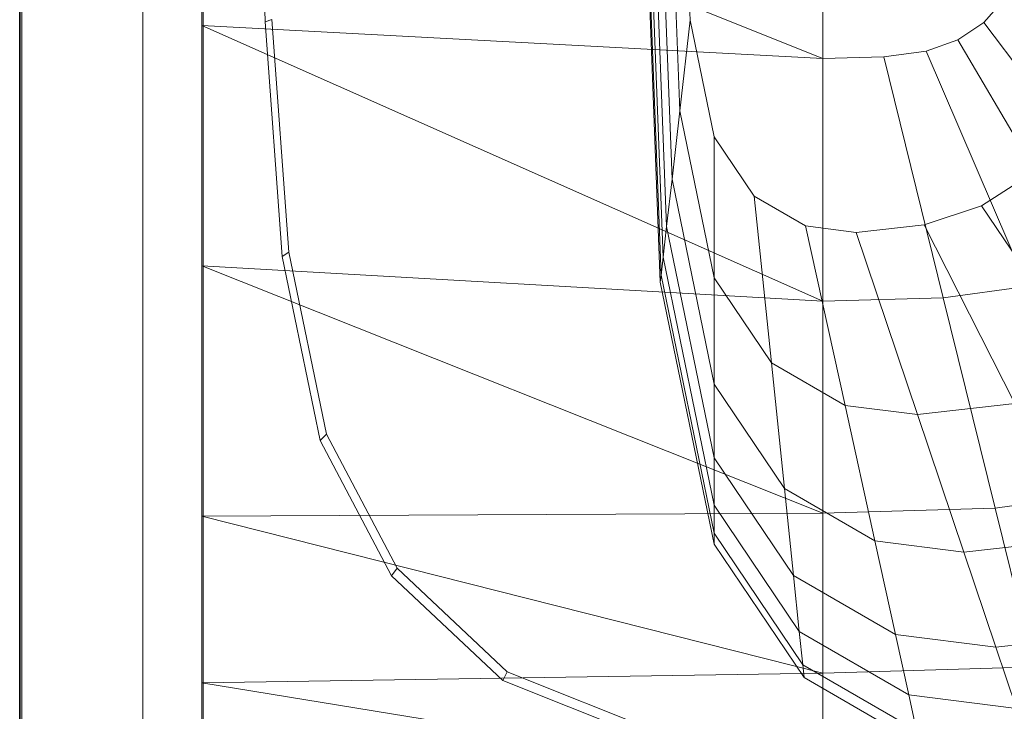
# Model space of a CAD drawing. Header units: metres. Extents: x 391.1 to 427.5, y 12.7 to 28.4.
# Tile 36 of 51: x 404.437 to 404.6, y 27.141 to 27.256. Entities that reach past the tile are written whole.
import ezdxf

# ---------------------------------------------------------------- set-up
doc = ezdxf.new("R2010")
doc.units = ezdxf.units.M
doc.layers.add('01_SUELOS', color=7, linetype='Continuous', lineweight=25, true_color=0x007f00)
for name, color, linetype, lineweight in [('02_MOBILIARIO', 7, 'Continuous', 18), ('A-DETL-____-MBND', 7, 'Continuous', 18), ('A-GENM-____-OTLN', 7, 'Continuous', 18), ('A-WALL-____-MCUT', 7, 'Continuous', 25), ('A-WALL-____-OTLN', 7, 'Continuous', 25)]:
    doc.layers.add(name, color=color, linetype=linetype, lineweight=lineweight)

# ---------------------------------------------------------------- blocks, each defined once
blk = doc.blocks.new('Family - Envans P1-154705-04_CLI_AIRE_P1')
at = {"layer": 'A-WALL-____-MCUT', "color": 253, "true_color": 0xaaaaaa}
blk.add_line((0, 0), (4.55879, 0), dxfattribs=at)
at = {"layer": 'A-WALL-____-OTLN', "color": 253, "true_color": 0xaaaaaa}
blk.add_line((0, 0), (4.55879, 0), dxfattribs=at)
at = {"layer": 'A-WALL-____-OTLN', "color": 253, "lineweight": 18, "true_color": 0xaaaaaa}
blk.add_line((0, 0), (4.55879, 0), dxfattribs=at)
blk = doc.blocks.new('Family - LONDR55-XX_ZZ-ARQ-CAA-M3D-Londres55-154745-04_CLI_AIRE_P1')
at = {"layer": '01_SUELOS', "color": 9, "true_color": 0xaad4aa}
for p, q in [((0, 2.1), (0, 0)), ((0, 0), (0, 2.1))]:
    blk.add_line(p, q, dxfattribs=at)
blk = doc.blocks.new('Family - Rentamans P1-155105-04_CLI_AIRE_P1')
at = {"layer": 'A-DETL-____-MBND', "color": 253, "true_color": 0xaaaaaa}
for p, q in [((0, 0.36146), (0, 0.00406)), ((0, 0.18276), (0, 0.14702)), ((0, 0.18276), (0.10273, 0.14157)), ((0.01046, 0.14766), (0.00965, 0.18276)), ((0.07584, 0.10456), (0.07287, 0.18276)), ((0.07598, 0.10571), (0.07304, 0.18276)), ((0.07689, 0.11374), (0.07426, 0.18276)), ((0.07778, 0.12158), (0.07545, 0.18276)), ((0.07907, 0.13292), (0.07717, 0.18276)), ((0.08078, 0.14793), (0.07945, 0.18276)), ((0.10273, 0.18276), (0.10273, 0.14157)), ((0.07631, 0.10869), (0.074, 0.1695)), ((0.13282, 0.15143), (0.12937, 0.14751)), ((0, 0.14702), (0, 0.10722)), ((0.10273, 0.14157), (0, 0.14702)), ((0, 0.14702), (0.10273, 0.10137)), ((0.01159, 0.14801), (0.01046, 0.14766)), ((0.01327, 0.10879), (0.01046, 0.14766)), ((0.01437, 0.10952), (0.01159, 0.14801)), ((0.08078, 0.14793), (0.07907, 0.13292)), ((0.08473, 0.12861), (0.08078, 0.14793)), ((0.12937, 0.14751), (0.12509, 0.14464)), ((0.15537, 0.1131), (0.12937, 0.14751)), ((0.12509, 0.14464), (0.11983, 0.14281)), ((0.14692, 0.10743), (0.12509, 0.14464)), ((0.10273, 0.14157), (0.11281, 0.14187)), ((0.11983, 0.14281), (0.11281, 0.14187)), ((0.11281, 0.14187), (0.12264, 0.10196)), ((0.11983, 0.14281), (0.13653, 0.10383)), ((0.10273, 0.14157), (0.10273, 0.10137)), ((0.07907, 0.13292), (0.07778, 0.12158)), ((0.08473, 0.10527), (0.07907, 0.13292)), ((0.09137, 0.11877), (0.08473, 0.12861)), ((0.08473, 0.12861), (0.08473, 0.10527)), ((0.07778, 0.12158), (0.07689, 0.11374)), ((0.08473, 0.08764), (0.07778, 0.12158)), ((0.13667, 0.12213), (0.12897, 0.11719)), ((0.09989, 0.11385), (0.09137, 0.11877)), ((0.09137, 0.11877), (0.09423, 0.09119)), ((0.12897, 0.11719), (0.1195, 0.11406)), ((0.12897, 0.11719), (0.14804, 0.08893)), ((0.1195, 0.11406), (0.10826, 0.11279)), ((0.1195, 0.11406), (0.13449, 0.08444)), ((0.07689, 0.11374), (0.07631, 0.10869)), ((0.08473, 0.07545), (0.07689, 0.11374)), ((0.10826, 0.11279), (0.09989, 0.11385)), ((0.09989, 0.11385), (0.10642, 0.08414)), ((0.10826, 0.11279), (0.1184, 0.08263)), ((0.01437, 0.10952), (0.01327, 0.10879)), ((0.02062, 0.07939), (0.01437, 0.10952)), ((0.01958, 0.07835), (0.01327, 0.10879)), ((0.07631, 0.10869), (0.07598, 0.1057)), ((0.08473, 0.0676), (0.07631, 0.10869)), ((0, 0.10722), (0, 0.06579)), ((0.10273, 0.10137), (0, 0.10722)), ((0, 0.10722), (0.10273, 0.06628)), ((0.07598, 0.10571), (0.07584, 0.10456)), ((0.08473, 0.06117), (0.07584, 0.10456)), ((0.08473, 0.06296), (0.07598, 0.1057)), ((0.09423, 0.09119), (0.08473, 0.10527)), ((0.08473, 0.10527), (0.08473, 0.08764)), ((0.13653, 0.10383), (0.12264, 0.10196)), ((0.12264, 0.10196), (0.10273, 0.10137)), ((0.10273, 0.10137), (0.10273, 0.06628)), ((0.12264, 0.10196), (0.13123, 0.06713)), ((0.10642, 0.08414), (0.09423, 0.09119)), ((0.09423, 0.09119), (0.09638, 0.07036)), ((0.09638, 0.07036), (0.08473, 0.08764)), ((0.08473, 0.08764), (0.08473, 0.07545)), ((0.1184, 0.08263), (0.10642, 0.08414)), ((0.10642, 0.08414), (0.11135, 0.0617)), ((0.13449, 0.08444), (0.1184, 0.08263)), ((0.1184, 0.08263), (0.12606, 0.05985)), ((0.02062, 0.07939), (0.01958, 0.07835)), ((0.03136, 0.05592), (0.01958, 0.07835)), ((0.03228, 0.05718), (0.02062, 0.07939)), ((0.09788, 0.05596), (0.08473, 0.07545)), ((0.08473, 0.07545), (0.08473, 0.0676)), ((0.11135, 0.0617), (0.09638, 0.07036)), ((0.09638, 0.07036), (0.09788, 0.05596)), ((0.1511, 0.06981), (0.13123, 0.06713)), ((0.08473, 0.06296), (0.08473, 0.0676)), ((0.09884, 0.04668), (0.08473, 0.0676)), ((0.13123, 0.06713), (0.10273, 0.06628)), ((0.13123, 0.06713), (0.13772, 0.04082)), ((0.10273, 0.06628), (0, 0.06579)), ((0, 0.06579), (0, 0.03818)), ((0, 0.06579), (0.10273, 0.03978)), ((0.10273, 0.06628), (0.10273, 0.03978)), ((0.08473, 0.06117), (0.08473, 0.06296)), ((0.09941, 0.0412), (0.08473, 0.06296)), ((0.14581, 0.06207), (0.12606, 0.05985)), ((0.09963, 0.03908), (0.08473, 0.06117)), ((0.12606, 0.05985), (0.11135, 0.0617)), ((0.11135, 0.0617), (0.11476, 0.0462)), ((0.12606, 0.05985), (0.13135, 0.04411)), ((0.03228, 0.05718), (0.03136, 0.05592)), ((0.05051, 0.04004), (0.03228, 0.05718)), ((0.04977, 0.03861), (0.03136, 0.05592)), ((0.11476, 0.0462), (0.09788, 0.05596)), ((0.09788, 0.05596), (0.09884, 0.04668)), ((0.11696, 0.0362), (0.09884, 0.04668)), ((0.09884, 0.04668), (0.09941, 0.0412)), ((0.13135, 0.04411), (0.11476, 0.0462)), ((0.11476, 0.0462), (0.11696, 0.0362)), ((0.15363, 0.04662), (0.13135, 0.04411)), ((0.13135, 0.04411), (0.13476, 0.03396)), ((0.11825, 0.0303), (0.09941, 0.0412)), ((0.09941, 0.0412), (0.09963, 0.03908)), ((0.13772, 0.04082), (0.10273, 0.03978)), ((0.10273, 0.03978), (0, 0.03818)), ((0.05051, 0.04004), (0.04977, 0.03861)), ((0.07861, 0.02883), (0.05051, 0.04004)), ((0.10273, 0.03978), (0.10273, 0.02147)), ((0, 0.03818), (0, 0.01543)), ((0, 0.03818), (0.10273, 0.02147)), ((0.07816, 0.02729), (0.04977, 0.03861)), ((0.11875, 0.02802), (0.09963, 0.03908)), ((0.13476, 0.03396), (0.11696, 0.0362)), ((0.11696, 0.0362), (0.11825, 0.0303))]:
    blk.add_line(p, q, dxfattribs=at)
blk = doc.blocks.new('Family - LONDR55-XX_ZZ-ARQ-CAA-M3D-Londres55-154669-04_CLI_AIRE_P1')
at = {"layer": 'A-GENM-____-OTLN', "color": 253, "true_color": 0xaaaaaa}
for p, q in [((0.6, 0.03), (0, 0.03)), ((0.6, 0.03), (0, 0.03)), ((0, 0.01), (0.6, 0.01)), ((0, 0.01), (0.6, 0.01)), ((0.6, 0.01), (0, 0.01)), ((0, 0.01), (0.6, 0.01)), ((0, 0), (0.6, 0)), ((0.6, 0), (0, 0))]:
    blk.add_line(p, q, dxfattribs=at)
blk = doc.blocks.new('Family - Mirall P1-155249-04_CLI_AIRE_P1')
blk.add_blockref('Family - LONDR55-XX_ZZ-ARQ-CAA-M3D-Londres55-154669-04_CLI_AIRE_P1', (0, 0))
blk = doc.blocks.new('LONDR55-XX_ZZ-ARQ-CAA-M3D-Londres55_ifc-1-04_CLI_AIRE_P1')
at = {"layer": '01_SUELOS', "color": 253, "lineweight": 18, "true_color": 0xaaaaaa}
blk.add_blockref('Family - LONDR55-XX_ZZ-ARQ-CAA-M3D-Londres55-154745-04_CLI_AIRE_P1', (404.43662, 25.92946), dxfattribs=at)
at = {"layer": '02_MOBILIARIO', "color": 253, "lineweight": 18, "true_color": 0xaaaaaa}
blk.add_blockref('Family - Rentamans P1-155105-04_CLI_AIRE_P1', (404.46677, 27.10751), dxfattribs=at)
at = {"layer": 'A-GENM-____-OTLN', "color": 253, "lineweight": 18, "true_color": 0xaaaaaa, "rotation": 90}
blk.add_blockref('Family - Mirall P1-155249-04_CLI_AIRE_P1', (404.46698, 26.99052), dxfattribs=at)
at = {"layer": 'A-WALL-____-OTLN', "color": 253, "lineweight": 18, "true_color": 0xaaaaaa, "rotation": 90}
blk.add_blockref('Family - Envans P1-154705-04_CLI_AIRE_P1', (404.43662, 23.51946), dxfattribs=at)

msp = doc.modelspace()

# ---------------------------------------------------------------- block references
at = {"lineweight": 5}
msp.add_blockref('LONDR55-XX_ZZ-ARQ-CAA-M3D-Londres55_ifc-1-04_CLI_AIRE_P1', (0, 0), dxfattribs=at)

doc.saveas('drawing.dxf')
